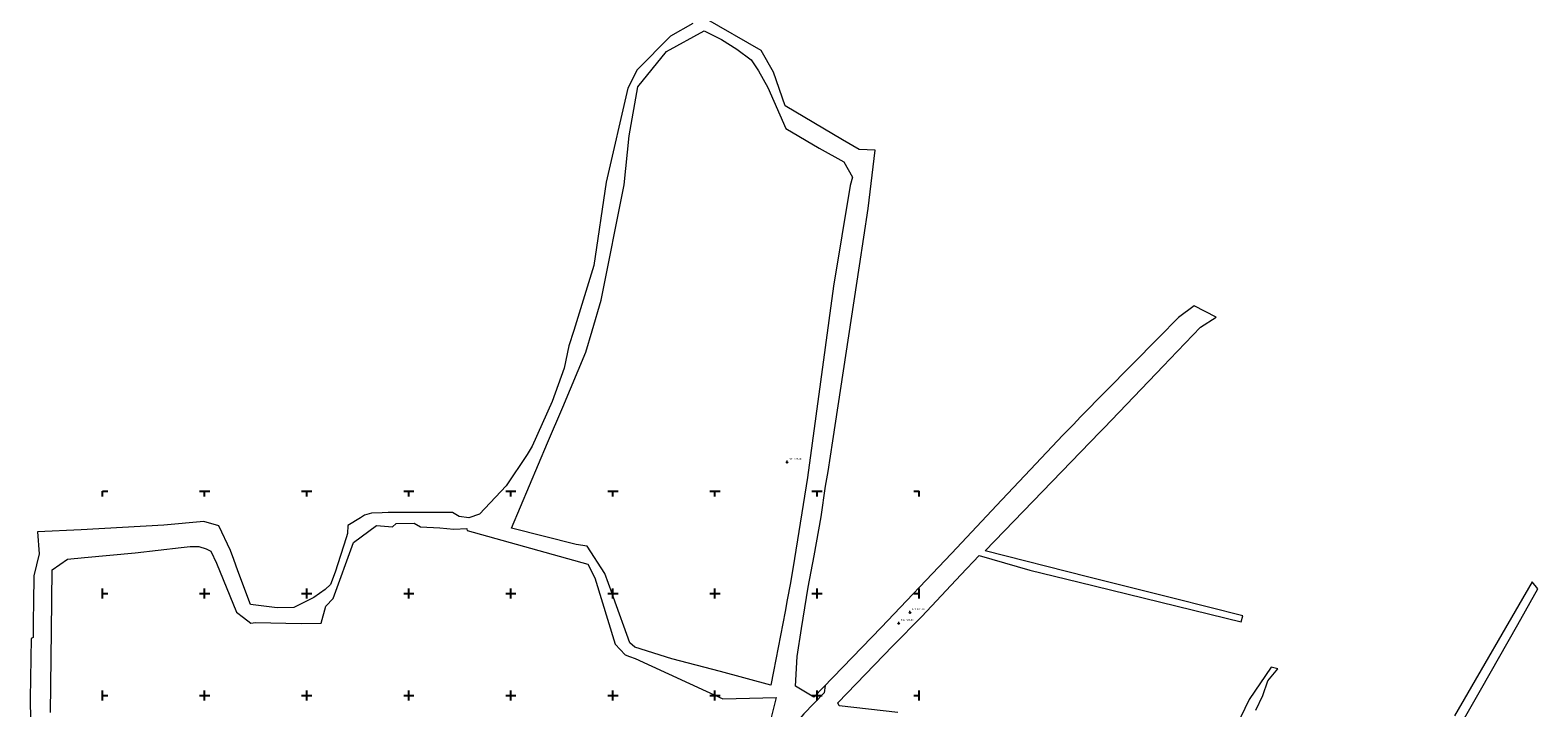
# Model space of a CAD drawing. Header units: metres. Extents: x 5552311 to 5555313, y 5709371 to 5712599.
# Tile 69 of 71: x 5554365 to 5555103, y 5710894 to 5711226. Entities that reach past the tile are written whole.
import ezdxf
from ezdxf.enums import TextEntityAlignment as Align

# ---------------------------------------------------------------- set-up
doc = ezdxf.new("R2010")
doc.units = ezdxf.units.M
doc.header["$MEASUREMENT"] = 0
doc.layers.get('0').update_dxf_attribs({"color": 2, "linetype": 'CONTINUOUS', "lineweight": 5})
for name, color, linetype in [('131-Punkt osnowy pomiarowej', 7, 'CONTINUOUS'), ('131-Punkt osnowy pomiarowej-Atr103', 7, 'CONTINUOUS'), ('218-kontur użytku gruntowego', 60, 'CONTINUOUS'), ('przewód telekomunikacyjny podziemny', 7, 'CONTINUOUS'), ('Wstawianie ramki sekcyjnej z opisem', 7, 'CONTINUOUS')]:
    doc.layers.add(name, color=color, linetype=linetype)
doc.styles.get("Standard").update_dxf_attribs({"font": 'Working1250', "width": 0.75})

# ---------------------------------------------------------------- blocks, each defined once
blk = doc.blocks.new('131')
at = {"color": 0, "linetype": 'Continuous', "lineweight": 13}
blk.add_line((0, 0.375), (0, 0.875), dxfattribs=at)
blk.add_circle((0, 0), 0.375, dxfattribs=at)
blk = doc.blocks.new('RAMKA500K')
at = {"color": 0}
for p, q in [((0, 247.5), (0, 250)), ((0, 250), (2.5, 250)), ((47.5, 250), (52.5, 250)), ((50, 247.5), (50, 250)), ((97.5, 250), (102.5, 250)), ((100, 247.5), (100, 250)), ((147.5, 250), (152.5, 250)), ((150, 247.5), (150, 250)), ((197.5, 250), (202.5, 250)), ((200, 247.5), (200, 250)), ((247.5, 250), (252.5, 250)), ((250, 247.5), (250, 250)), ((297.5, 250), (302.5, 250)), ((300, 247.5), (300, 250)), ((347.5, 250), (352.5, 250)), ((350, 247.5), (350, 250)), ((397.5, 250), (400, 250)), ((400, 247.5), (400, 250)), ((0, 197.5), (0, 202.5)), ((0, 200), (2.5, 200)), ((47.5, 200), (52.5, 200)), ((50, 197.5), (50, 202.5)), ((97.5, 200), (102.5, 200)), ((100, 197.5), (100, 202.5)), ((147.5, 200), (152.5, 200)), ((150, 197.5), (150, 202.5)), ((197.5, 200), (202.5, 200)), ((200, 197.5), (200, 202.5)), ((247.5, 200), (252.5, 200)), ((250, 197.5), (250, 202.5)), ((297.5, 200), (302.5, 200)), ((300, 197.5), (300, 202.5)), ((347.5, 200), (352.5, 200)), ((350, 197.5), (350, 202.5)), ((397.5, 200), (400, 200)), ((400, 197.5), (400, 202.5)), ((0, 147.5), (0, 152.5)), ((0, 150), (2.5, 150)), ((47.5, 150), (52.5, 150)), ((50, 147.5), (50, 152.5)), ((97.5, 150), (102.5, 150)), ((100, 147.5), (100, 152.5)), ((147.5, 150), (152.5, 150)), ((150, 147.5), (150, 152.5)), ((197.5, 150), (202.5, 150)), ((200, 147.5), (200, 152.5)), ((247.5, 150), (252.5, 150)), ((250, 147.5), (250, 152.5)), ((297.5, 150), (302.5, 150)), ((300, 147.5), (300, 152.5)), ((347.5, 150), (352.5, 150)), ((350, 147.5), (350, 152.5)), ((397.5, 150), (400, 150)), ((400, 147.5), (400, 152.5)), ((0, 97.5), (0, 102.5)), ((0, 100), (2.5, 100)), ((47.5, 100), (52.5, 100)), ((50, 97.5), (50, 102.5)), ((97.5, 100), (102.5, 100)), ((100, 97.5), (100, 102.5)), ((147.5, 100), (152.5, 100)), ((150, 97.5), (150, 102.5)), ((197.5, 100), (202.5, 100)), ((200, 97.5), (200, 102.5)), ((247.5, 100), (252.5, 100)), ((250, 97.5), (250, 102.5)), ((297.5, 100), (302.5, 100)), ((300, 97.5), (300, 102.5)), ((347.5, 100), (352.5, 100)), ((350, 97.5), (350, 102.5)), ((397.5, 100), (400, 100)), ((400, 97.5), (400, 102.5)), ((0, 47.5), (0, 52.5)), ((50, 47.5), (50, 52.5)), ((100, 47.5), (100, 52.5)), ((150, 47.5), (150, 52.5)), ((200, 47.5), (200, 52.5)), ((250, 47.5), (250, 52.5)), ((300, 47.5), (300, 52.5)), ((350, 47.5), (350, 52.5)), ((400, 47.5), (400, 52.5)), ((0, 50), (2.5, 50)), ((47.5, 50), (52.5, 50)), ((97.5, 50), (102.5, 50)), ((147.5, 50), (152.5, 50)), ((197.5, 50), (202.5, 50)), ((247.5, 50), (252.5, 50)), ((297.5, 50), (302.5, 50)), ((347.5, 50), (352.5, 50)), ((397.5, 50), (400, 50)), ((0, 0), (0, 2.5)), ((0, 0), (2.5, 0)), ((47.5, 0), (52.5, 0)), ((50, 0), (50, 2.5)), ((97.5, 0), (102.5, 0)), ((100, 0), (100, 2.5)), ((147.5, 0), (152.5, 0)), ((150, 0), (150, 2.5)), ((197.5, 0), (202.5, 0)), ((200, 0), (200, 2.5)), ((247.5, 0), (252.5, 0)), ((250, 0), (250, 2.5)), ((297.5, 0), (302.5, 0)), ((300, 0), (300, 2.5)), ((347.5, 0), (352.5, 0)), ((350, 0), (350, 2.5)), ((397.5, 0), (400, 0)), ((400, 0), (400, 2.5))]:
    blk.add_line(p, q, dxfattribs=at)

msp = doc.modelspace()

# ---------------------------------------------------------------- linework, layer by layer
at = {"layer": '218-kontur użytku gruntowego', "linetype": 'Continuous', "lineweight": 9, "flags": 128}
for points in [[(5554722.64, 5711215.78), (5554695.29, 5711231.47)], [(5554676.22, 5711215.33), (5554694.65, 5711225.49)], [(5554689.2, 5711229.01), (5554678.23, 5711222.89)], [(5554694.65, 5711225.49), (5554703.24, 5711221.22)], [(5554678.23, 5711222.89), (5554661.94, 5711206.38)], [(5554703.24, 5711221.22), (5554710.73, 5711216.54)], [(5554662.18, 5711198.12), (5554676.22, 5711215.33)], [(5554710.73, 5711216.54), (5554717.77, 5711211.24)], [(5554717.77, 5711211.24), (5554721.32, 5711205.92)], [(5554728.67, 5711205.26), (5554722.64, 5711215.78)], [(5554661.94, 5711206.38), (5554657.29, 5711197.47)], [(5554721.32, 5711205.92), (5554725.94, 5711197.76)], [(5554734.33, 5711188.69), (5554728.67, 5711205.26)], [(5554657.29, 5711197.47), (5554646.68, 5711151.43)], [(5554657.92, 5711174.09), (5554662.18, 5711198.12)], [(5554725.94, 5711197.76), (5554734.79, 5711177.58)], [(5554762.49, 5711172.17), (5554734.33, 5711188.69)], [(5554655.53, 5711150), (5554657.92, 5711174.09)], [(5554734.79, 5711177.58), (5554751.09, 5711168.03)], [(5554751.09, 5711168.03), (5554763.08, 5711161.37)], [(5554770.61, 5711167.41), (5554762.49, 5711172.17)], [(5554778.48, 5711167), (5554770.61, 5711167.41)], [(5554775.09, 5711138.41), (5554778.48, 5711167)], [(5554763.08, 5711161.37), (5554767.34, 5711153.88)], [(5554646.68, 5711151.43), (5554640.68, 5711110.54)], [(5554767.34, 5711153.88), (5554766.27, 5711149.68)], [(5554644.21, 5711093.6), (5554655.53, 5711150)], [(5554766.27, 5711149.68), (5554758.09, 5711100.39)], [(5554770.81, 5711110.44), (5554775.09, 5711138.41)], [(5554640.68, 5711110.54), (5554630.81, 5711078.75)], [(5554757.68, 5711024.65), (5554770.81, 5711110.44)], [(5554758.09, 5711100.39), (5554745.3, 5711006.81)], [(5554639.81, 5711078.64), (5554644.21, 5711093.6)], [(5554927.09, 5711085.06), (5554917.41, 5711075.24)], [(5554934.68, 5711090.82), (5554927.09, 5711085.06)], [(5554945.52, 5711085.21), (5554934.68, 5711090.82)], [(5554937.86, 5711080.35), (5554945.52, 5711085.21)], [(5554630.81, 5711078.75), (5554628.48, 5711071.25)], [(5554636.71, 5711068.13), (5554639.81, 5711078.64)], [(5554922.79, 5711064.76), (5554937.86, 5711080.35)], [(5554628.48, 5711071.25), (5554626.13, 5711060.33)], [(5554917.41, 5711075.24), (5554904.06, 5711061.7)], [(5554625.51, 5711041.15), (5554636.71, 5711068.13)], [(5554904.06, 5711061.7), (5554879.14, 5711036.42)], [(5554919.69, 5711061.51), (5554922.79, 5711064.76)], [(5554626.13, 5711060.33), (5554620.17, 5711043.91)], [(5554890.63, 5711031.03), (5554919.69, 5711061.51)], [(5554620.17, 5711043.91), (5554610.38, 5711022.08)], [(5554617.92, 5711023.72), (5554625.51, 5711041.15)], [(5554875.58, 5711032.79), (5554872.63, 5711029.81)], [(5554879.14, 5711036.42), (5554875.58, 5711032.79)], [(5554755.39, 5711009.74), (5554757.68, 5711024.65)], [(5554832.36, 5710970.83), (5554888.61, 5711028.93)], [(5554870.37, 5711027.51), (5554854.57, 5711010.74)], [(5554872.63, 5711029.81), (5554870.37, 5711027.51)], [(5554888.61, 5711028.93), (5554890.63, 5711031.03)], [(5554608.02, 5711018.1), (5554597.78, 5711002.75)], [(5554600.3, 5710982), (5554617.92, 5711023.72)], [(5554610.38, 5711022.08), (5554608.02, 5711018.1)], [(5554854.57, 5711010.74), (5554840.57, 5710995.89)], [(5554597.78, 5711002.75), (5554584.71, 5710988.76)], [(5554745.3, 5711006.81), (5554738.97, 5710967.06)], [(5554754.22, 5711002.45), (5554755.39, 5711009.74)], [(5554751.99, 5710987.47), (5554754.22, 5711002.45)], [(5554840.57, 5710995.89), (5554815.91, 5710969.5)], [(5554528.34, 5710988.34), (5554526.3, 5710987.08)], [(5554531.75, 5710989.34), (5554528.34, 5710988.34)], [(5554536.96, 5710989.49), (5554531.75, 5710989.34)], [(5554539.85, 5710989.56), (5554536.96, 5710989.49)], [(5554546.95, 5710989.7), (5554539.85, 5710989.56)], [(5554571.49, 5710989.65), (5554546.95, 5710989.7)], [(5554574.76, 5710987.74), (5554571.49, 5710989.65)], [(5554579.45, 5710987.08), (5554574.76, 5710987.74)], [(5554584.71, 5710988.76), (5554579.45, 5710987.08)], [(5554389.47, 5710981.19), (5554368.14, 5710980.17)], [(5554430.08, 5710983.49), (5554389.47, 5710981.19)], [(5554449.53, 5710985.22), (5554430.08, 5710983.49)], [(5554456.94, 5710983.14), (5554449.53, 5710985.22)], [(5554462.63, 5710971.09), (5554456.94, 5710983.14)], [(5554520.06, 5710983.26), (5554520.05, 5710979.31)], [(5554526.3, 5710987.08), (5554520.06, 5710983.26)], [(5554522.96, 5710975), (5554534.18, 5710983.25)], [(5554534.18, 5710983.25), (5554542, 5710982.67)], [(5554542, 5710982.67), (5554543.81, 5710984.28)], [(5554543.81, 5710984.28), (5554552.65, 5710984.42)], [(5554552.65, 5710984.42), (5554555.73, 5710982.61)], [(5554555.73, 5710982.61), (5554565.14, 5710982.05)], [(5554565.14, 5710982.05), (5554572.01, 5710981.4)], [(5554572.01, 5710981.4), (5554578.36, 5710981.85)], [(5554578.36, 5710981.85), (5554578.43, 5710981.44)], [(5554578.43, 5710981.44), (5554578.55, 5710980.76)], [(5554578.55, 5710980.76), (5554637.71, 5710964.32)], [(5554632.01, 5710974.01), (5554600.3, 5710982)], [(5554748.6, 5710968.48), (5554751.99, 5710987.47)], [(5554368.14, 5710980.17), (5554368.93, 5710969.32)], [(5554438.47, 5710972.56), (5554442.88, 5710972.97)], [(5554442.88, 5710972.97), (5554447.15, 5710972.91)], [(5554447.15, 5710972.91), (5554450.78, 5710971.91)], [(5554512.99, 5710947.52), (5554522.96, 5710975)], [(5554519.38, 5710977.3), (5554513.98, 5710960.47)], [(5554520.05, 5710979.31), (5554519.38, 5710977.3)], [(5554637.42, 5710973.09), (5554632.01, 5710974.01)], [(5554645.99, 5710959.7), (5554637.42, 5710973.09)], [(5554368.93, 5710969.32), (5554366.38, 5710958.66)], [(5554375.26, 5710961.53), (5554382.88, 5710966.74)], [(5554382.88, 5710966.74), (5554391.1, 5710967.52)], [(5554391.1, 5710967.52), (5554415.99, 5710969.86)], [(5554415.99, 5710969.86), (5554438.47, 5710972.56)], [(5554450.78, 5710971.91), (5554453.06, 5710970.7)], [(5554453.06, 5710970.7), (5554455.76, 5710964.9)], [(5554464.27, 5710966.67), (5554462.63, 5710971.09)], [(5554466.31, 5710961.09), (5554464.27, 5710966.67)], [(5554738.97, 5710967.06), (5554737.04, 5710955.2)], [(5554745.67, 5710953), (5554748.6, 5710968.48)], [(5554815.91, 5710969.5), (5554781.43, 5710933.29)], [(5554820.52, 5710959.16), (5554829.38, 5710968.58)], [(5554829.38, 5710968.58), (5554854.31, 5710961.41)], [(5554882.55, 5710958.19), (5554832.36, 5710970.83)], [(5554366.38, 5710958.66), (5554366.22, 5710945.34)], [(5554374.93, 5710931.77), (5554375.26, 5710961.53)], [(5554455.76, 5710964.9), (5554465.67, 5710940.79)], [(5554472.43, 5710944.53), (5554466.31, 5710961.09)], [(5554513.98, 5710960.47), (5554511.63, 5710954.33)], [(5554637.71, 5710964.32), (5554641.12, 5710957.62)], [(5554649.67, 5710949.92), (5554645.99, 5710959.7)], [(5554801.36, 5710938.76), (5554820.52, 5710959.16)], [(5554854.31, 5710961.41), (5554878.5, 5710955.5)], [(5554924.94, 5710947.51), (5554882.55, 5710958.19)], [(5554509.03, 5710951.92), (5554503.54, 5710948.09)], [(5554511.63, 5710954.33), (5554509.03, 5710951.92)], [(5554641.12, 5710957.62), (5554651.09, 5710925.16)], [(5554737.04, 5710955.2), (5554735.45, 5710946.95)], [(5554742.46, 5710932.84), (5554745.67, 5710953)], [(5554878.5, 5710955.5), (5554957.81, 5710936.14)], [(5555100.32, 5710955.68), (5555062.33, 5710890.13)], [(5555093.27, 5710934.75), (5555103.13, 5710952.3)], [(5555103.13, 5710952.3), (5555100.32, 5710955.68)], [(5554366.22, 5710945.34), (5554366.06, 5710936.97)], [(5554485.5, 5710942.9), (5554472.43, 5710944.53)], [(5554503.54, 5710948.09), (5554493.75, 5710943.09)], [(5554507.05, 5710935.52), (5554509.37, 5710943.69)], [(5554509.37, 5710943.69), (5554512.99, 5710947.52)], [(5554650.35, 5710948.09), (5554649.67, 5710949.92)], [(5554658.3, 5710925.74), (5554650.35, 5710948.09)], [(5554735.45, 5710946.95), (5554734.32, 5710941.14)], [(5554958.55, 5710939.04), (5554924.94, 5710947.51)], [(5554366.06, 5710936.97), (5554365.91, 5710928.4)], [(5554465.67, 5710940.79), (5554469.1, 5710938.14)], [(5554469.1, 5710938.14), (5554472.54, 5710935.48)], [(5554493.75, 5710943.09), (5554485.5, 5710942.9)], [(5554734.32, 5710941.14), (5554728.66, 5710911.81)], [(5554787.2, 5710924.41), (5554801.36, 5710938.76)], [(5554957.81, 5710936.14), (5554958.55, 5710939.04)], [(5554374.47, 5710891.77), (5554374.93, 5710931.77)], [(5554472.54, 5710935.48), (5554474.91, 5710935.83)], [(5554474.91, 5710935.83), (5554497.22, 5710935.22)], [(5554497.22, 5710935.22), (5554507.05, 5710935.52)], [(5554740.28, 5710919.18), (5554742.46, 5710932.84)], [(5554781.43, 5710933.29), (5554748.38, 5710899.22)], [(5555074.99, 5710902.72), (5555093.27, 5710934.75)], [(5554364.93, 5710927.86), (5554364.51, 5710898.63)], [(5554365.91, 5710928.4), (5554364.93, 5710927.86)], [(5554651.09, 5710925.16), (5554656.08, 5710919.92)], [(5554660.71, 5710923.7), (5554658.3, 5710925.74)], [(5554678.89, 5710918.01), (5554660.71, 5710923.7)], [(5554760.22, 5710896.46), (5554787.2, 5710924.41)], [(5554656.08, 5710919.92), (5554658.14, 5710919.16)], [(5554658.14, 5710919.16), (5554660.95, 5710918.11)], [(5554660.95, 5710918.11), (5554703.91, 5710898.4)], [(5554702.77, 5710911.77), (5554678.89, 5710918.01)], [(5554739.49, 5710904.54), (5554740.28, 5710919.18)], [(5554972.51, 5710913.88), (5554961.63, 5710898.07)], [(5554975.67, 5710913.13), (5554972.51, 5710913.88)], [(5554727.36, 5710905.06), (5554702.77, 5710911.77)], [(5554728.66, 5710911.81), (5554727.36, 5710905.06)], [(5554968.44, 5710899.98), (5554970.87, 5710907.24)], [(5554970.87, 5710907.24), (5554975.67, 5710913.13)], [(5554703.91, 5710898.4), (5554729.94, 5710899.11)], [(5554729.94, 5710899.11), (5554727.45, 5710888.6)], [(5554748.38, 5710899.22), (5554739.49, 5710904.54)], [(5554964.89, 5710892.81), (5554968.44, 5710899.98)], [(5555053.49, 5710864.88), (5555074.99, 5710902.72)], [(5554364.51, 5710898.63), (5554365.16, 5710854.36)], [(5554760.9, 5710894.9), (5554760.22, 5710896.46)], [(5554789.64, 5710891.74), (5554760.9, 5710894.9)], [(5554961.63, 5710898.07), (5554955.48, 5710885.15)]]:
    msp.add_lwpolyline(points, dxfattribs=at)
at = {"layer": 'przewód telekomunikacyjny podziemny', "color": 30, "linetype": 'Continuous', "lineweight": 18, "flags": 128}
msp.add_lwpolyline([(5554753.92, 5710904.95), (5554753.54, 5710901.37), (5554743.57, 5710891.01), (5554735.83, 5710881.98), (5554731.6, 5710872), (5554722.18, 5710863.67), (5554700.26, 5710846.81), (5554662.35, 5710825.56), (5554640.94, 5710811.21), (5554607.93, 5710779.86), (5554594.79, 5710763.74), (5554586.35, 5710752.68), (5554579.43, 5710738.95), (5554575.97, 5710728.64), (5554572.06, 5710709.02), (5554571.43, 5710706.16), (5554571.35, 5710694.58), (5554572.31, 5710691.69), (5554574.4, 5710692.69), (5554574.1, 5710694.64), (5554571.48, 5710700.1)], dxfattribs=at)

# ---------------------------------------------------------------- block references
at = {"layer": '131-Punkt osnowy pomiarowej', "color": 8, "linetype": 'Continuous', "lineweight": 18}
for p in [(5554735.34, 5711014.16), (5554790.04, 5710935.29), (5554795.5, 5710940.56)]:
    msp.add_blockref('131', p, dxfattribs=at)
at = {"layer": 'Wstawianie ramki sekcyjnej z opisem', "color": 8, "linetype": 'Continuous', "lineweight": 13}
msp.add_blockref('RAMKA500K', (5554400, 5710750), dxfattribs=at)
msp.add_blockref('RAMKA500K', (5554400, 5710750), dxfattribs=at)
msp.add_blockref('RAMKA500K', (5554400, 5710750), dxfattribs=at)
msp.add_blockref('RAMKA500K', (5554400, 5710750), dxfattribs=at)

# ---------------------------------------------------------------- texts
at = {"layer": '131-Punkt osnowy pomiarowej-Atr103', "color": 8, "width": 0.9}
for p in [(5554736.34, 5711015.16), (5554791.04, 5710936.29), (5554796.5, 5710941.56)]:
    msp.add_text('441.424-30', height=0.9, dxfattribs=at).set_placement(p, align=Align.BOTTOM_LEFT)

doc.saveas('drawing.dxf')
